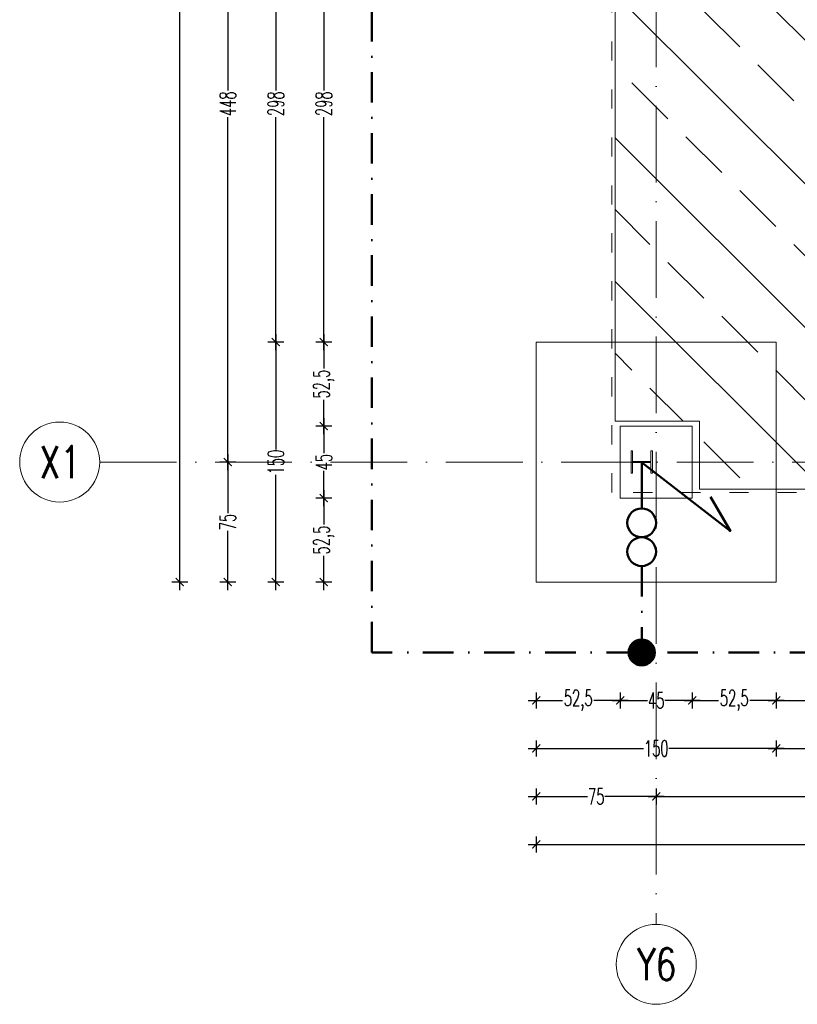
# Model space of a CAD drawing. Header units: millimetres. Extents: x -2074 to 12588, y -3630 to 101167.
# Tile 6 of 256: x -1428 to -942, y 210 to 825. Entities that reach past the tile are written whole.
import ezdxf
from ezdxf.enums import TextEntityAlignment as Align

# ---------------------------------------------------------------- set-up
doc = ezdxf.new("R2010")
doc.units = ezdxf.units.MM
for name, pattern in [('ACAD_ISO03W100', [30, 12, -18]), ('ACAD_ISO10W100', [18, 12, -3, 0, -3]), ('CIĄGłA', [0]), ('CONTINOUS', [0]), ('DASHDOT2', [12.7, 6.35, -3.175, 0, -3.175])]:
    doc.linetypes.add(name, pattern=pattern)
for name, color, linetype, lineweight in [('SelinAr_BUD_osie', 8, 'ACAD_ISO10W100', 18), ('SelinAr_BUD_wymiary', 7, 'Continuous', 18), ('SelinAr_IE_uziom', 12, 'DASHDOT2', 50), ('SelinAr_K_fundamenty', 7, 'Continuous', 20), ('SelinAr_K_stal', 7, 'Continuous', 20)]:
    doc.layers.add(name, color=color, linetype=linetype, lineweight=lineweight)
doc.styles.add('Arch-Dim', font='romans.shx', dxfattribs={"width": 0.75})
doc.styles.add('style1', font='romans.shx', dxfattribs={"width": 0.6})
doc.dimstyles.new('ISO-25 Ania', dxfattribs={"dimtxt": 10, "dimasz": 5, "dimexe": 5, "dimexo": 0.625, "dimtad": 0, "dimrnd": 0.01, "dimtxsty": 'style1', "dimblk": 'ARCHTICK', "dimcen": 5, "dimdle": 5, "dimadec": 0, "dimazin": 0, "dimtfac": 1, "dimtmove": 0, "dimatfit": 3, "dimldrblk": 'ARCHTICK', "dimfxl": 0, "dimarcsym": 0})

# ---------------------------------------------------------------- blocks, each defined once
blk = doc.blocks.new('*U1102')
at = {"ltscale": 4}
blk.add_line((0, 50), (0, -2120), dxfattribs=at)
at = {"linetype": 'CIĄGłA'}
blk.add_circle((0, -2145), 25, dxfattribs=at)
at = {"style": 'Arch-Dim', "width": 0.75}
blk.add_text('Y6', height=20, dxfattribs=at).set_placement((0.35, -2144.99), align=Align.MIDDLE)
blk = doc.blocks.new('*U1101')
at = {"ltscale": 4}
blk.add_line((-50, 0), (1945.4, 0), dxfattribs=at)
at = {"linetype": 'CONTINOUS'}
blk.add_circle((-75, 0), 25, dxfattribs=at)
at = {"linetype": 'ByBlock', "style": 'Arch-Dim', "width": 0.75}
blk.add_text('X1', height=20, dxfattribs=at).set_placement((-74.65, 0), align=Align.MIDDLE)
blk = doc.blocks.new('A$C7BF42D14')
at = {"linetype": 'Continuous'}
h = blk.add_hatch(dxfattribs=at)
h.set_pattern_fill('ANSI31', color=256, scale=1.2, style=0)
h.set_pattern_definition([(45, (44754.10245, 57943.95297), (-0.10606601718, 0.10606601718), [])])
h.paths.add_polyline_path([(18.07, 8.21, 1), (-1.64, 8.21, 1)])
blk.add_circle((8.21, 8.21), 9.86, dxfattribs=at)
blk = doc.blocks.new('_ArchTick')
at = {"color": 0, "linetype": 'ByBlock', "const_width": 0.15}
blk.add_lwpolyline([(-0.5, -0.5), (0.5, 0.5)], dxfattribs=at)
blk = doc.blocks.new('*D1077')
at = {"layer": 'Defpoints', "color": 0}
for p in [(-1105.34, 921.74), (-1238.04, 623.74), (-1105.34, 623.74)]:
    blk.add_point(p, dxfattribs=at)
at = {"layer": 'SelinAr_BUD_wymiary', "color": 0, "lineweight": -2}
for p, q in [((-1238.04, 926.74), (-1238.04, 781.08)), ((-1233.04, 921.74), (-1243.04, 921.74)), ((-1238.04, 618.74), (-1238.04, 764.4)), ((-1233.04, 623.74), (-1243.04, 623.74))]:
    blk.add_line(p, q, dxfattribs=at)
at = {"layer": 'SelinAr_BUD_wymiary', "color": 0, "lineweight": -2, "xscale": 5, "yscale": 5, "zscale": 5}
for p, rotation in [((-1238.04, 921.74), 90), ((-1238.04, 623.74), 270)]:
    blk.add_blockref('_ArchTick', p, dxfattribs=dict(at, rotation=rotation))
at = {"layer": 'SelinAr_BUD_wymiary', "color": 0, "insert": (-1238.04, 772.74), "char_height": 10, "attachment_point": 5, "rotation": 90, "style": 'style1'}
blk.add_mtext('298', dxfattribs=at)
blk = doc.blocks.new('*D1078')
at = {"layer": 'Defpoints', "color": 0}
for p in [(-1105.34, 623.74), (-1238.04, 571.24), (-1052.84, 571.24)]:
    blk.add_point(p, dxfattribs=at)
at = {"layer": 'SelinAr_BUD_wymiary', "color": 0, "lineweight": -2}
for p, q in [((-1238.04, 628.74), (-1238.04, 607.26)), ((-1233.04, 623.74), (-1243.04, 623.74)), ((-1238.04, 566.24), (-1238.04, 587.72)), ((-1233.04, 571.24), (-1243.04, 571.24))]:
    blk.add_line(p, q, dxfattribs=at)
at = {"layer": 'SelinAr_BUD_wymiary', "color": 0, "lineweight": -2, "xscale": 5, "yscale": 5, "zscale": 5}
for p, rotation in [((-1238.04, 623.74), 90), ((-1238.04, 571.24), 270)]:
    blk.add_blockref('_ArchTick', p, dxfattribs=dict(at, rotation=rotation))
at = {"layer": 'SelinAr_BUD_wymiary', "color": 0, "insert": (-1238.04, 597.49), "char_height": 10, "attachment_point": 5, "rotation": 90, "style": 'style1'}
blk.add_mtext('52,5', dxfattribs=at)
blk = doc.blocks.new('*D1079')
at = {"layer": 'Defpoints', "color": 0}
for p in [(-1052.84, 571.24), (-1238.04, 526.24), (-1052.84, 526.24)]:
    blk.add_point(p, dxfattribs=at)
at = {"layer": 'SelinAr_BUD_wymiary', "color": 0, "lineweight": -2}
for p, q in [((-1238.04, 576.24), (-1238.04, 554.22)), ((-1233.04, 571.24), (-1243.04, 571.24)), ((-1238.04, 521.24), (-1238.04, 543.26)), ((-1233.04, 526.24), (-1243.04, 526.24))]:
    blk.add_line(p, q, dxfattribs=at)
at = {"layer": 'SelinAr_BUD_wymiary', "color": 0, "lineweight": -2, "xscale": 5, "yscale": 5, "zscale": 5}
for p, rotation in [((-1238.04, 571.24), 90), ((-1238.04, 526.24), 270)]:
    blk.add_blockref('_ArchTick', p, dxfattribs=dict(at, rotation=rotation))
at = {"layer": 'SelinAr_BUD_wymiary', "color": 0, "insert": (-1238.04, 548.74), "char_height": 10, "attachment_point": 5, "rotation": 90, "style": 'style1'}
blk.add_mtext('45', dxfattribs=at)
blk = doc.blocks.new('*D1080')
at = {"layer": 'Defpoints', "color": 0}
for p in [(-1052.84, 526.24), (-1238.04, 473.74), (-1105.34, 473.74)]:
    blk.add_point(p, dxfattribs=at)
at = {"layer": 'SelinAr_BUD_wymiary', "color": 0, "lineweight": -2}
for p, q in [((-1238.04, 531.24), (-1238.04, 509.76)), ((-1233.04, 526.24), (-1243.04, 526.24)), ((-1238.04, 468.74), (-1238.04, 490.22)), ((-1233.04, 473.74), (-1243.04, 473.74))]:
    blk.add_line(p, q, dxfattribs=at)
at = {"layer": 'SelinAr_BUD_wymiary', "color": 0, "lineweight": -2, "xscale": 5, "yscale": 5, "zscale": 5}
for p, rotation in [((-1238.04, 526.24), 90), ((-1238.04, 473.74), 270)]:
    blk.add_blockref('_ArchTick', p, dxfattribs=dict(at, rotation=rotation))
at = {"layer": 'SelinAr_BUD_wymiary', "color": 0, "insert": (-1238.04, 499.99), "char_height": 10, "attachment_point": 5, "rotation": 90, "style": 'style1'}
blk.add_mtext('52,5', dxfattribs=at)
blk = doc.blocks.new('*D1088')
at = {"layer": 'Defpoints', "color": 0}
for p in [(-1105.34, 921.74), (-1268.04, 623.74), (-1105.34, 623.74)]:
    blk.add_point(p, dxfattribs=at)
at = {"layer": 'SelinAr_BUD_wymiary', "color": 0, "lineweight": -2}
for p, q in [((-1268.04, 926.74), (-1268.04, 781.08)), ((-1263.04, 921.74), (-1273.04, 921.74)), ((-1268.04, 618.74), (-1268.04, 764.4)), ((-1263.04, 623.74), (-1273.04, 623.74))]:
    blk.add_line(p, q, dxfattribs=at)
at = {"layer": 'SelinAr_BUD_wymiary', "color": 0, "lineweight": -2, "xscale": 5, "yscale": 5, "zscale": 5}
for p, rotation in [((-1268.04, 921.74), 90), ((-1268.04, 623.74), 270)]:
    blk.add_blockref('_ArchTick', p, dxfattribs=dict(at, rotation=rotation))
at = {"layer": 'SelinAr_BUD_wymiary', "color": 0, "insert": (-1268.04, 772.74), "char_height": 10, "attachment_point": 5, "rotation": 90, "style": 'style1'}
blk.add_mtext('298', dxfattribs=at)
blk = doc.blocks.new('*D1089')
at = {"layer": 'Defpoints', "color": 0}
for p in [(-1105.34, 623.74), (-1268.04, 473.74), (-1105.34, 473.74)]:
    blk.add_point(p, dxfattribs=at)
at = {"layer": 'SelinAr_BUD_wymiary', "color": 0, "lineweight": -2}
for p, q in [((-1268.04, 628.74), (-1268.04, 556.65)), ((-1263.04, 623.74), (-1273.04, 623.74)), ((-1268.04, 468.74), (-1268.04, 540.83)), ((-1263.04, 473.74), (-1273.04, 473.74))]:
    blk.add_line(p, q, dxfattribs=at)
at = {"layer": 'SelinAr_BUD_wymiary', "color": 0, "lineweight": -2, "xscale": 5, "yscale": 5, "zscale": 5}
for p, rotation in [((-1268.04, 623.74), 90), ((-1268.04, 473.74), 270)]:
    blk.add_blockref('_ArchTick', p, dxfattribs=dict(at, rotation=rotation))
at = {"layer": 'SelinAr_BUD_wymiary', "color": 0, "insert": (-1268.04, 548.74), "char_height": 10, "attachment_point": 5, "rotation": 90, "style": 'style1'}
blk.add_mtext('150', dxfattribs=at)
blk = doc.blocks.new('*D1090')
at = {"layer": 'Defpoints', "color": 0}
for p in [(-1298.05, 548.74), (-1030.34, 548.74), (-1105.34, 473.74)]:
    blk.add_point(p, dxfattribs=at)
at = {"layer": 'SelinAr_BUD_wymiary', "color": 0, "lineweight": -2}
for p, q in [((-1293.05, 548.74), (-1303.05, 548.74)), ((-1298.05, 553.74), (-1298.05, 516.72)), ((-1298.05, 468.74), (-1298.05, 505.76)), ((-1293.05, 473.74), (-1303.05, 473.74))]:
    blk.add_line(p, q, dxfattribs=at)
at = {"layer": 'SelinAr_BUD_wymiary', "color": 0, "lineweight": -2, "xscale": 5, "yscale": 5, "zscale": 5}
for p, rotation in [((-1298.05, 548.74), 90), ((-1298.05, 473.74), 270)]:
    blk.add_blockref('_ArchTick', p, dxfattribs=dict(at, rotation=rotation))
at = {"layer": 'SelinAr_BUD_wymiary', "color": 0, "insert": (-1298.05, 511.24), "char_height": 10, "attachment_point": 5, "rotation": 90, "style": 'style1'}
blk.add_mtext('75', dxfattribs=at)
blk = doc.blocks.new('*D1091')
at = {"layer": 'Defpoints', "color": 0}
for p in [(-1298.05, 996.74), (-1030.34, 996.74), (-1030.34, 548.74)]:
    blk.add_point(p, dxfattribs=at)
at = {"layer": 'SelinAr_BUD_wymiary', "color": 0, "lineweight": -2}
for p, q in [((-1298.05, 1001.74), (-1298.05, 781.08)), ((-1293.05, 996.74), (-1303.05, 996.74)), ((-1298.05, 543.74), (-1298.05, 764.4)), ((-1293.05, 548.74), (-1303.05, 548.74))]:
    blk.add_line(p, q, dxfattribs=at)
at = {"layer": 'SelinAr_BUD_wymiary', "color": 0, "lineweight": -2, "xscale": 5, "yscale": 5, "zscale": 5}
for p, rotation in [((-1298.05, 996.74), 90), ((-1298.05, 548.74), 270)]:
    blk.add_blockref('_ArchTick', p, dxfattribs=dict(at, rotation=rotation))
at = {"layer": 'SelinAr_BUD_wymiary', "color": 0, "insert": (-1298.05, 772.74), "char_height": 10, "attachment_point": 5, "rotation": 90, "style": 'style1'}
blk.add_mtext('448', dxfattribs=at)
blk = doc.blocks.new('*D1096')
at = {"layer": 'Defpoints', "color": 0}
for p in [(-1105.34, 2165.74), (-1328.05, 473.74), (-1105.34, 473.74)]:
    blk.add_point(p, dxfattribs=at)
at = {"layer": 'SelinAr_BUD_wymiary', "color": 0, "lineweight": -2}
for p, q in [((-1328.05, 2170.74), (-1328.05, 1330.51)), ((-1323.05, 2165.74), (-1333.05, 2165.74)), ((-1328.05, 468.74), (-1328.05, 1308.97)), ((-1323.05, 473.74), (-1333.05, 473.74))]:
    blk.add_line(p, q, dxfattribs=at)
at = {"layer": 'SelinAr_BUD_wymiary', "color": 0, "lineweight": -2, "xscale": 5, "yscale": 5, "zscale": 5}
for p, rotation in [((-1328.05, 2165.74), 90), ((-1328.05, 473.74), 270)]:
    blk.add_blockref('_ArchTick', p, dxfattribs=dict(at, rotation=rotation))
at = {"layer": 'SelinAr_BUD_wymiary', "color": 0, "insert": (-1328.05, 1319.74), "char_height": 10, "attachment_point": 5, "rotation": 90, "style": 'style1'}
blk.add_mtext('1692', dxfattribs=at)
blk = doc.blocks.new('*D1121')
at = {"layer": 'Defpoints', "color": 0}
for p in [(-1052.84, 576.23), (-1105.34, 523.73), (-1052.84, 399.73)]:
    blk.add_point(p, dxfattribs=at)
at = {"layer": 'SelinAr_BUD_wymiary', "color": 0, "lineweight": -2}
for p, q in [((-1105.34, 404.73), (-1105.34, 394.73)), ((-1052.84, 404.73), (-1052.84, 394.73)), ((-1110.34, 399.73), (-1088.86, 399.73)), ((-1047.84, 399.73), (-1069.33, 399.73))]:
    blk.add_line(p, q, dxfattribs=at)
at = {"layer": 'SelinAr_BUD_wymiary', "color": 0, "lineweight": -2, "xscale": 5, "yscale": 5, "zscale": 5, "rotation": 180}
blk.add_blockref('_ArchTick', (-1105.34, 399.73), dxfattribs=at)
at = {"layer": 'SelinAr_BUD_wymiary', "color": 0, "lineweight": -2, "xscale": 5, "yscale": 5, "zscale": 5}
blk.add_blockref('_ArchTick', (-1052.84, 399.73), dxfattribs=at)
at = {"layer": 'SelinAr_BUD_wymiary', "color": 0, "insert": (-1079.09, 399.73), "char_height": 10, "attachment_point": 5, "style": 'style1'}
blk.add_mtext('52,5', dxfattribs=at)
blk = doc.blocks.new('*D1122')
at = {"layer": 'Defpoints', "color": 0}
for p in [(-1052.84, 576.23), (-1007.84, 576.23), (-1007.84, 399.73)]:
    blk.add_point(p, dxfattribs=at)
at = {"layer": 'SelinAr_BUD_wymiary', "color": 0, "lineweight": -2}
for p, q in [((-1052.84, 404.73), (-1052.84, 394.73)), ((-1007.84, 404.73), (-1007.84, 394.73)), ((-1057.84, 399.73), (-1035.83, 399.73)), ((-1002.84, 399.73), (-1024.86, 399.73))]:
    blk.add_line(p, q, dxfattribs=at)
at = {"layer": 'SelinAr_BUD_wymiary', "color": 0, "lineweight": -2, "xscale": 5, "yscale": 5, "zscale": 5, "rotation": 180}
blk.add_blockref('_ArchTick', (-1052.84, 399.73), dxfattribs=at)
at = {"layer": 'SelinAr_BUD_wymiary', "color": 0, "lineweight": -2, "xscale": 5, "yscale": 5, "zscale": 5}
blk.add_blockref('_ArchTick', (-1007.84, 399.73), dxfattribs=at)
at = {"layer": 'SelinAr_BUD_wymiary', "color": 0, "insert": (-1030.34, 399.73), "char_height": 10, "attachment_point": 5, "style": 'style1'}
blk.add_mtext('45', dxfattribs=at)
blk = doc.blocks.new('*D1123')
at = {"layer": 'Defpoints', "color": 0}
for p in [(-1007.84, 576.23), (-955.34, 523.73), (-955.34, 399.73)]:
    blk.add_point(p, dxfattribs=at)
at = {"layer": 'SelinAr_BUD_wymiary', "color": 0, "lineweight": -2}
for p, q in [((-1007.84, 404.73), (-1007.84, 394.73)), ((-955.34, 404.73), (-955.34, 394.73)), ((-1012.84, 399.73), (-991.36, 399.73)), ((-950.34, 399.73), (-971.83, 399.73))]:
    blk.add_line(p, q, dxfattribs=at)
at = {"layer": 'SelinAr_BUD_wymiary', "color": 0, "lineweight": -2, "xscale": 5, "yscale": 5, "zscale": 5, "rotation": 180}
blk.add_blockref('_ArchTick', (-1007.84, 399.73), dxfattribs=at)
at = {"layer": 'SelinAr_BUD_wymiary', "color": 0, "lineweight": -2, "xscale": 5, "yscale": 5, "zscale": 5}
blk.add_blockref('_ArchTick', (-955.34, 399.73), dxfattribs=at)
at = {"layer": 'SelinAr_BUD_wymiary', "color": 0, "insert": (-981.59, 399.73), "char_height": 10, "attachment_point": 5, "style": 'style1'}
blk.add_mtext('52,5', dxfattribs=at)
blk = doc.blocks.new('*D1124')
at = {"layer": 'Defpoints', "color": 0}
for p in [(-955.34, 523.73), (94.66, 523.73), (94.66, 399.73)]:
    blk.add_point(p, dxfattribs=at)
at = {"layer": 'SelinAr_BUD_wymiary', "color": 0, "lineweight": -2}
for p, q in [((-955.34, 404.73), (-955.34, 394.73)), ((94.66, 404.73), (94.66, 394.73)), ((-960.34, 399.73), (-441.11, 399.73)), ((99.66, 399.73), (-419.58, 399.73))]:
    blk.add_line(p, q, dxfattribs=at)
at = {"layer": 'SelinAr_BUD_wymiary', "color": 0, "lineweight": -2, "xscale": 5, "yscale": 5, "zscale": 5, "rotation": 180}
blk.add_blockref('_ArchTick', (-955.34, 399.73), dxfattribs=at)
at = {"layer": 'SelinAr_BUD_wymiary', "color": 0, "lineweight": -2, "xscale": 5, "yscale": 5, "zscale": 5}
blk.add_blockref('_ArchTick', (94.66, 399.73), dxfattribs=at)
at = {"layer": 'SelinAr_BUD_wymiary', "color": 0, "insert": (-430.34, 399.73), "char_height": 10, "attachment_point": 5, "style": 'style1'}
blk.add_mtext('1050', dxfattribs=at)
blk = doc.blocks.new('*D1108')
at = {"layer": 'Defpoints', "color": 0}
for p in [(-1105.34, 523.73), (-955.34, 523.73), (-955.34, 369.73)]:
    blk.add_point(p, dxfattribs=at)
at = {"layer": 'SelinAr_BUD_wymiary', "color": 0, "lineweight": -2}
for p, q in [((-1110.34, 369.73), (-1038.25, 369.73)), ((-1105.34, 374.73), (-1105.34, 364.73)), ((-950.34, 369.73), (-1022.43, 369.73)), ((-955.34, 374.73), (-955.34, 364.73))]:
    blk.add_line(p, q, dxfattribs=at)
at = {"layer": 'SelinAr_BUD_wymiary', "color": 0, "lineweight": -2, "xscale": 5, "yscale": 5, "zscale": 5, "rotation": 180}
blk.add_blockref('_ArchTick', (-1105.34, 369.73), dxfattribs=at)
at = {"layer": 'SelinAr_BUD_wymiary', "color": 0, "lineweight": -2, "xscale": 5, "yscale": 5, "zscale": 5}
blk.add_blockref('_ArchTick', (-955.34, 369.73), dxfattribs=at)
at = {"layer": 'SelinAr_BUD_wymiary', "color": 0, "insert": (-1030.34, 369.73), "char_height": 10, "attachment_point": 5, "style": 'style1'}
blk.add_mtext('150', dxfattribs=at)
blk = doc.blocks.new('*D1109')
at = {"layer": 'Defpoints', "color": 0}
for p in [(-955.34, 523.73), (94.66, 523.73), (94.66, 369.73)]:
    blk.add_point(p, dxfattribs=at)
at = {"layer": 'SelinAr_BUD_wymiary', "color": 0, "lineweight": -2}
for p, q in [((-960.34, 369.73), (-441.11, 369.73)), ((-955.34, 374.73), (-955.34, 364.73)), ((99.66, 369.73), (-419.58, 369.73)), ((94.66, 374.73), (94.66, 364.73))]:
    blk.add_line(p, q, dxfattribs=at)
at = {"layer": 'SelinAr_BUD_wymiary', "color": 0, "lineweight": -2, "xscale": 5, "yscale": 5, "zscale": 5, "rotation": 180}
blk.add_blockref('_ArchTick', (-955.34, 369.73), dxfattribs=at)
at = {"layer": 'SelinAr_BUD_wymiary', "color": 0, "lineweight": -2, "xscale": 5, "yscale": 5, "zscale": 5}
blk.add_blockref('_ArchTick', (94.66, 369.73), dxfattribs=at)
at = {"layer": 'SelinAr_BUD_wymiary', "color": 0, "insert": (-430.34, 369.73), "char_height": 10, "attachment_point": 5, "style": 'style1'}
blk.add_mtext('1050', dxfattribs=at)
blk = doc.blocks.new('*D1120')
at = {"layer": 'Defpoints', "color": 0}
for p in [(-1030.34, 598.73), (-1105.34, 523.73), (-1030.34, 339.73)]:
    blk.add_point(p, dxfattribs=at)
at = {"layer": 'SelinAr_BUD_wymiary', "color": 0, "lineweight": -2}
for p, q in [((-1105.34, 344.73), (-1105.34, 334.73)), ((-1030.34, 344.73), (-1030.34, 334.73)), ((-1110.34, 339.73), (-1073.33, 339.73)), ((-1025.34, 339.73), (-1062.36, 339.73))]:
    blk.add_line(p, q, dxfattribs=at)
at = {"layer": 'SelinAr_BUD_wymiary', "color": 0, "lineweight": -2, "xscale": 5, "yscale": 5, "zscale": 5, "rotation": 180}
blk.add_blockref('_ArchTick', (-1105.34, 339.73), dxfattribs=at)
at = {"layer": 'SelinAr_BUD_wymiary', "color": 0, "lineweight": -2, "xscale": 5, "yscale": 5, "zscale": 5}
blk.add_blockref('_ArchTick', (-1030.34, 339.73), dxfattribs=at)
at = {"layer": 'SelinAr_BUD_wymiary', "color": 0, "insert": (-1067.84, 339.73), "char_height": 10, "attachment_point": 5, "style": 'style1'}
blk.add_mtext('75', dxfattribs=at)
blk = doc.blocks.new('*D1111')
at = {"layer": 'Defpoints', "color": 0}
for p in [(-1030.34, 598.73), (-790.34, 598.73), (-790.34, 339.73)]:
    blk.add_point(p, dxfattribs=at)
at = {"layer": 'SelinAr_BUD_wymiary', "color": 0, "lineweight": -2}
for p, q in [((-1030.34, 344.73), (-1030.34, 334.73)), ((-790.34, 344.73), (-790.34, 334.73)), ((-1035.34, 339.73), (-918.68, 339.73)), ((-785.34, 339.73), (-902, 339.73))]:
    blk.add_line(p, q, dxfattribs=at)
at = {"layer": 'SelinAr_BUD_wymiary', "color": 0, "lineweight": -2, "xscale": 5, "yscale": 5, "zscale": 5, "rotation": 180}
blk.add_blockref('_ArchTick', (-1030.34, 339.73), dxfattribs=at)
at = {"layer": 'SelinAr_BUD_wymiary', "color": 0, "lineweight": -2, "xscale": 5, "yscale": 5, "zscale": 5}
blk.add_blockref('_ArchTick', (-790.34, 339.73), dxfattribs=at)
at = {"layer": 'SelinAr_BUD_wymiary', "color": 0, "insert": (-910.34, 339.73), "char_height": 10, "attachment_point": 5, "style": 'style1'}
blk.add_mtext('240', dxfattribs=at)
blk = doc.blocks.new('*D1117')
at = {"layer": 'Defpoints', "color": 0}
for p in [(-1105.34, 523.73), (244.66, 523.73), (244.66, 309.74)]:
    blk.add_point(p, dxfattribs=at)
at = {"layer": 'SelinAr_BUD_wymiary', "color": 0, "lineweight": -2}
for p, q in [((-1105.34, 314.74), (-1105.34, 304.74)), ((244.66, 314.74), (244.66, 304.74)), ((-1110.34, 309.74), (-441.11, 309.74)), ((249.66, 309.74), (-419.58, 309.74))]:
    blk.add_line(p, q, dxfattribs=at)
at = {"layer": 'SelinAr_BUD_wymiary', "color": 0, "lineweight": -2, "xscale": 5, "yscale": 5, "zscale": 5, "rotation": 180}
blk.add_blockref('_ArchTick', (-1105.34, 309.74), dxfattribs=at)
at = {"layer": 'SelinAr_BUD_wymiary', "color": 0, "lineweight": -2, "xscale": 5, "yscale": 5, "zscale": 5}
blk.add_blockref('_ArchTick', (244.66, 309.74), dxfattribs=at)
at = {"layer": 'SelinAr_BUD_wymiary', "color": 0, "insert": (-430.34, 309.74), "char_height": 10, "attachment_point": 5, "style": 'style1'}
blk.add_mtext('1350', dxfattribs=at)

msp = doc.modelspace()

# ---------------------------------------------------------------- hatches: boundary and pattern name
at = {"layer": 'SelinAr_K_fundamenty'}
h = msp.add_hatch(dxfattribs=at)
h.set_pattern_fill('ANSI33', color=9, scale=10, angle=90)
h.set_pattern_definition([(135, (2838.45, -2e-11), (-44.9013, -44.9013), []), (135, (2838.45, 44.9), (-44.9013, -44.9013), [31.75, -15.875])])
h.paths.add_polyline_path([(142.657, 1383.741), (195.357, 1383.741), (195.357, 1689.741), (142.657, 1689.741), (142.657, 1743.741), (195.357, 1743.741), (195.357, 2063.741), (142.657, 2063.741), (142.657, 2107.741), (-1003.343, 2107.741), (-1003.343, 2063.741), (-1056.043, 2063.741), (-1056.043, 1743.741), (-1003.343, 1743.741), (-1003.343, 1689.741), (-1056.043, 1689.741), (-1056.043, 1383.741), (-1003.343, 1383.741), (-1003.343, 1329.741), (-1056.043, 1329.741), (-1056.043, 1023.741), (-1003.343, 1023.741), (-1003.343, 969.741), (-1056.043, 969.741), (-1056.043, 574.241), (-1003.343, 574.241), (-1003.343, 531.741), (142.657, 531.741), (142.657, 574.241), (195.357, 574.241), (195.357, 969.741), (142.657, 969.741), (142.657, 1023.741), (195.357, 1023.741), (195.357, 1329.741), (142.657, 1329.741)])

# ---------------------------------------------------------------- linework, layer by layer
at = {"layer": 'SelinAr_IE_uziom', "linetype": 'Continuous'}
msp.add_line((-1039.393, 548.466), (-1039.393, 519.741), dxfattribs=at)
at = {"layer": 'SelinAr_IE_uziom', "ltscale": 3}
msp.add_line((-1039.393, 483.741), (-1039.393, 429.741), dxfattribs=at)
msp.add_lwpolyline([(447.357, 429.737), (-1208.048, 429.742), (-1208.043, 2259.742), (447.357, 2259.737)], close=True, dxfattribs=at)
at = {"layer": 'SelinAr_IE_uziom', "linetype": 'Continuous'}
msp.add_lwpolyline([(-1039.393, 548.466), (-984.003, 505.538), (-996.511, 527.079)], dxfattribs=at)
for centre in [(-1039.393, 510.741), (-1039.393, 492.741)]:
    msp.add_circle(centre, 9, dxfattribs=at)
at = {"layer": 'SelinAr_K_fundamenty', "linetype": 'ACAD_ISO03W100'}
msp.add_lwpolyline([(-1058.043, 2109.741), (197.361, 2109.741), (197.361, 529.741), (-1058.043, 529.741)], close=True, dxfattribs=at)
at = {"layer": 'SelinAr_K_fundamenty'}
msp.add_lwpolyline([(142.657, 531.741), (-1003.343, 531.741), (-1003.343, 574.241), (-1056.043, 574.241), (-1056.043, 969.741), (-1003.343, 969.741), (-1003.343, 1023.741), (-1056.043, 1023.741), (-1056.043, 1329.741), (-1003.343, 1329.741), (-1003.343, 1383.741), (-1056.043, 1383.741), (-1056.043, 1689.741), (-1003.343, 1689.741), (-1003.343, 1743.741), (-1056.043, 1743.741), (-1056.043, 2063.741), (-1003.343, 2063.741), (-1003.343, 2107.741), (142.657, 2107.741)], dxfattribs=at)
for points in [[(-1105.343, 473.741), (-955.343, 473.741), (-955.343, 623.741), (-1105.343, 623.741)], [(-1052.843, 526.241), (-1007.843, 526.241), (-1007.843, 571.241), (-1052.843, 571.241)]]:
    msp.add_lwpolyline(points, close=True, dxfattribs=at)
at = {"layer": 'SelinAr_K_stal'}
msp.add_lwpolyline([(-1032.743, 555.741), (-1033.593, 555.741), (-1033.593, 549.016), (-1045.193, 549.016), (-1045.193, 555.741), (-1046.043, 555.741), (-1046.043, 541.741), (-1045.193, 541.741), (-1045.193, 548.466), (-1033.593, 548.466), (-1033.593, 541.741), (-1032.743, 541.741)], close=True, dxfattribs=at)

# ---------------------------------------------------------------- block references
at = {"layer": 'SelinAr_BUD_osie'}
for name, p in [('*U1102', (-1030.343, 2379.737)), ('*U1101', (-1328.047, 548.742))]:
    msp.add_blockref(name, p, dxfattribs=at)
at = {"layer": 'SelinAr_IE_uziom', "ltscale": 3, "xscale": -0.8232000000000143, "yscale": 0.8232000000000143, "zscale": 0.8232000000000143, "rotation": 269.9999999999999}
msp.add_blockref('A$C7BF42D14', (-1046.156, 422.979), dxfattribs=at)

# ---------------------------------------------------------------- dimensions: what is measured, and where the dimension line sits
at = {"layer": 'SelinAr_BUD_wymiary'}
for base, p1, p2, override, picture, middle in [((-1328.048, 473.741), (-1105.343, 2165.741), (-1105.343, 473.741), {"dimarcsym": 2}, '*D1096', (-1328.048, 1319.741)), ((-1298.048, 996.741), (-1030.343, 548.742), (-1030.343, 996.741), {"dimtmove": 1, "dimarcsym": 2}, '*D1091', (-1298.048, 772.741)), ((-1268.043, 623.741), (-1105.343, 921.741), (-1105.343, 623.741), {"dimtmove": 1, "dimarcsym": 2}, '*D1088', (-1268.043, 772.741)), ((-1238.043, 623.741), (-1105.343, 921.741), (-1105.343, 623.741), {"dimtmove": 1, "dimarcsym": 2}, '*D1077', (-1238.043, 772.741)), ((-1268.043, 473.741), (-1105.343, 623.741), (-1105.343, 473.741), {"dimtmove": 1, "dimarcsym": 2}, '*D1089', (-1268.043, 548.741)), ((-1238.043, 571.241), (-1105.343, 623.741), (-1052.843, 571.241), {"dimtmove": 1, "dimarcsym": 2}, '*D1078', (-1238.043, 597.491)), ((-1238.043, 526.241), (-1052.843, 571.241), (-1052.843, 526.241), {"dimtmove": 1, "dimarcsym": 2}, '*D1079', (-1238.043, 548.741)), ((-1298.048, 548.742), (-1105.343, 473.741), (-1030.343, 548.742), {"dimarcsym": 2}, '*D1090', (-1298.048, 511.241)), ((-1238.043, 473.741), (-1052.843, 526.241), (-1105.343, 473.741), {"dimtmove": 1, "dimarcsym": 2}, '*D1080', (-1238.043, 499.991))]:
    dim = msp.add_linear_dim(base=base, p1=p1, p2=p2, angle=90, dimstyle='ISO-25 Ania', override=override, dxfattribs=at)
    dim.commit()
    dim.dimension.update_dxf_attribs({"geometry": picture, "text_midpoint": middle})
for base, p1, p2, override, picture, middle in [((-1030.343, 339.732), (-1105.343, 523.733), (-1030.343, 598.733), {"dimarcsym": 2}, '*D1120', (-1067.843, 339.732)), ((-790.343, 339.732), (-1030.343, 598.733), (-790.343, 598.733), {"dimtmove": 1, "dimarcsym": 2}, '*D1111', (-910.343, 339.732)), ((-1052.843, 399.732), (-1105.343, 523.733), (-1052.843, 576.233), {"dimarcsym": 2}, '*D1121', (-1079.093, 399.732)), ((-1007.843, 399.732), (-1052.843, 576.233), (-1007.843, 576.233), {"dimtmove": 1, "dimarcsym": 2}, '*D1122', (-1030.343, 399.732)), ((-955.343, 399.732), (-1007.843, 576.233), (-955.343, 523.733), {"dimtmove": 1, "dimarcsym": 2}, '*D1123', (-981.593, 399.732)), ((-955.343, 369.732), (-1105.343, 523.733), (-955.343, 523.733), {"dimarcsym": 2}, '*D1108', (-1030.343, 369.732)), ((244.657, 309.737), (-1105.343, 523.733), (244.657, 523.733), {"dimarcsym": 2}, '*D1117', (-430.343, 309.737)), ((94.657, 399.732), (-955.343, 523.733), (94.657, 523.733), {"dimtmove": 1, "dimarcsym": 2}, '*D1124', (-430.343, 399.732)), ((94.657, 369.732), (-955.343, 523.733), (94.657, 523.733), {"dimtmove": 1, "dimarcsym": 2}, '*D1109', (-430.343, 369.732))]:
    dim = msp.add_linear_dim(base=base, p1=p1, p2=p2, dimstyle='ISO-25 Ania', override=override, dxfattribs=at)
    dim.commit()
    dim.dimension.update_dxf_attribs({"geometry": picture, "text_midpoint": middle})

doc.saveas('drawing.dxf')
